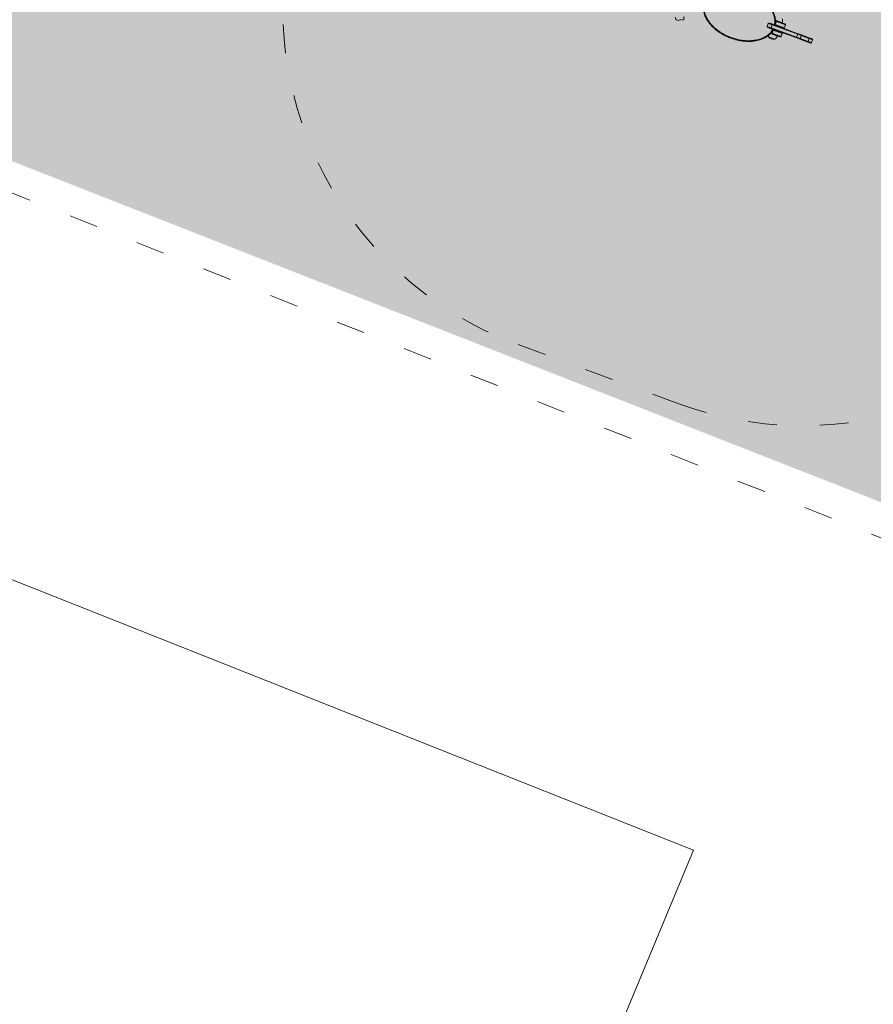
# Model space of a CAD drawing. Header units: inches. Extents: x -93 to 151, y -96 to 115.
# Tile 62 of 126: x -22.48 to -18.91, y 31.26 to 35.37. Entities that reach past the tile are written whole.
import ezdxf

# ---------------------------------------------------------------- set-up
doc = ezdxf.new("R2010")
doc.units = ezdxf.units.IN
doc.header["$MEASUREMENT"] = 0
doc.linetypes.add('ACAD_ISO03W100', pattern=[30, 12, -18])
for name, color, linetype, lineweight in [('1_mapa', 7, 'Continuous', 5), ('1_projektowane', 7, 'Continuous', 5), ('1_trawnik', 84, 'Continuous', 0), ('strefa', 7, 'ACAD_ISO03W100', 5), ('urzadzenie', 7, 'Continuous', 5)]:
    doc.layers.add(name, color=color, linetype=linetype, lineweight=lineweight)
picture_1 = doc.add_image_def('image1.jpg', size_in_pixel=(9921, 7015))

# ---------------------------------------------------------------- blocks, each defined once
blk = doc.blocks.new('jdhfhdhdf')
at = {"layer": 'strefa', "color": 0, "ltscale": 0.01}
blk.add_lwpolyline([(86.2749, 7.8083), (86.2749, 7.5853, 0.414214), (87.7749, 6.0853), (88.49, 6.0853, 0.414214), (89.99, 7.5853), (89.99, 7.8083, 0.414214), (88.49, 9.3083), (87.7749, 9.3083, 0.414214)], format="xyb", close=True, dxfattribs=at)
at = {"layer": 'urzadzenie', "linetype": 'Continuous'}
for p, q in [((88.3429, 7.7263), (88.3168, 7.7263)), ((88.3173, 7.7253), (88.3225, 7.7253)), ((88.3225, 7.7223), (88.3225, 7.7253)), ((88.3225, 7.7253), (88.3595, 7.7253)), ((88.3475, 7.7263), (88.3429, 7.7263)), ((88.3475, 7.7253), (88.3475, 7.7263)), ((88.3105, 7.7033), (88.293, 7.7033)), ((88.293, 7.7033), (88.293, 7.6903)), ((88.293, 7.6903), (88.3105, 7.6903)), ((88.296, 7.7063), (88.311, 7.7063)), ((88.311, 7.6873), (88.296, 7.6873)), ((88.305, 7.7068), (88.3195, 7.7068)), ((88.3195, 7.6868), (88.305, 7.6868)), ((88.4244, 7.7033), (88.3105, 7.7033)), ((88.3105, 7.7033), (88.3105, 7.6903)), ((88.3105, 7.6903), (88.4244, 7.6903)), ((88.311, 7.7063), (88.4214, 7.7063)), ((88.4214, 7.6873), (88.311, 7.6873)), ((88.3225, 7.7223), (88.3185, 7.7223)), ((88.322, 7.7093), (88.3225, 7.7093)), ((88.3225, 7.6843), (88.3221, 7.6843)), ((88.3225, 7.7223), (88.3225, 7.7093)), ((88.3625, 7.7223), (88.3225, 7.7223)), ((88.3225, 7.7063), (88.3225, 7.7093)), ((88.3225, 7.7093), (88.3625, 7.7093)), ((88.3225, 7.6873), (88.3225, 7.6843)), ((88.3225, 7.6713), (88.3225, 7.6843)), ((88.3625, 7.6843), (88.3225, 7.6843)), ((88.3625, 7.7093), (88.3625, 7.7223)), ((88.3625, 7.6713), (88.3625, 7.6843)), ((88.4214, 7.7063), (88.437, 7.7063)), ((88.437, 7.6873), (88.4214, 7.6873)), ((88.4244, 7.7033), (88.4244, 7.6903)), ((88.4397, 7.7033), (88.4244, 7.7033)), ((88.4244, 7.6903), (88.4397, 7.6903)), ((88.437, 7.7063), (88.4749, 7.7063)), ((88.4749, 7.6873), (88.437, 7.6873)), ((88.4397, 7.7033), (88.4397, 7.6903)), ((88.4758, 7.7033), (88.4397, 7.7033)), ((88.4397, 7.6903), (88.4758, 7.6903)), ((88.4749, 7.7063), (88.487, 7.7063)), ((88.487, 7.6873), (88.4749, 7.6873)), ((88.4758, 7.7033), (88.4758, 7.6903)), ((88.49, 7.7033), (88.4758, 7.7033)), ((88.4758, 7.6903), (88.49, 7.6903)), ((88.49, 7.6903), (88.49, 7.7033)), ((88.314, 7.6517), (88.341, 7.6517)), ((88.3168, 7.6673), (88.3475, 7.6673)), ((88.3225, 7.6683), (88.3173, 7.6683)), ((88.3185, 7.6713), (88.3225, 7.6713)), ((88.3225, 7.6713), (88.3225, 7.6683)), ((88.3225, 7.6713), (88.3625, 7.6713)), ((88.3595, 7.6683), (88.3225, 7.6683)), ((88.3475, 7.6673), (88.3475, 7.6683))]:
    blk.add_line(p, q, dxfattribs=at)
at = {"layer": 'urzadzenie', "linetype": 'Continuous', "flags": 128}
for points in [[(88.4758, 7.7033), (88.4758, 7.7039), (88.4758, 7.7045), (88.4757, 7.705), (88.4756, 7.7054), (88.4754, 7.7058), (88.4752, 7.7061), (88.4751, 7.7062), (88.4749, 7.7063)], [(88.4749, 7.6873), (88.4751, 7.6874), (88.4752, 7.6875), (88.4754, 7.6878), (88.4756, 7.6882), (88.4757, 7.6886), (88.4758, 7.6892), (88.4758, 7.6897), (88.4758, 7.6903)]]:
    blk.add_lwpolyline(points, dxfattribs=at)
at = {"layer": 'urzadzenie', "linetype": 'Continuous'}
for centre, radius, start, end in [((88.3255, 7.7263), 0.022, 0, 45.2397), ((88.3595, 7.7223), 0.003, 0, 90), ((88.296, 7.7033), 0.003, 90, 180), ((88.296, 7.6903), 0.003, 180, 270), ((88.305, 7.7018), 0.005, 90, 115.8419), ((88.305, 7.6918), 0.005, 244.1581, 270), ((88.3157, 7.704), 0.00518, 154.0406, 188.1149), ((88.3157, 7.6896), 0.00518, 171.8851, 205.9594), ((88.3595, 7.7093), 0.003, 270, 0), ((88.3595, 7.6843), 0.003, 0, 90), ((88.4214, 7.7033), 0.003, 0.0004, 90), ((88.4214, 7.6903), 0.003, 270, 359.9996), ((88.4368, 7.7035), 0.00286, 357.0382, 86.6955), ((88.4368, 7.6902), 0.00286, 273.3045, 2.9618), ((88.487, 7.7033), 0.003, 0, 90), ((88.487, 7.6903), 0.003, 270, 0), ((88.3295, 7.6673), 0.022, 211.5162, 225.2397), ((88.3275, 7.6707), 0.0233, 234.6647, 305.3353), ((88.3255, 7.6673), 0.022, 314.7603, 0), ((88.3595, 7.6713), 0.003, 270, 0), ((87.9482, 7.601), 0.00765, 270, 58.4746), ((87.9327, 7.6005), 0.0151, 208.1424, 268.6425), ((87.9319, 7.6005), 0.0151, 271.3575, 331.8576)]:
    blk.add_arc(centre, radius, start, end, dxfattribs=at)
for points, knots in [([(88.0125, 7.7068), (88.0127, 7.7083), (88.0133, 7.7117), (88.0146, 7.7169), (88.0165, 7.7226), (88.0188, 7.7281), (88.0219, 7.7342), (88.0258, 7.7405), (88.0307, 7.7471), (88.0362, 7.7534), (88.043, 7.76), (88.0511, 7.7667), (88.0607, 7.7734), (88.0709, 7.7793), (88.0813, 7.7844), (88.0918, 7.7887), (88.1022, 7.7922), (88.1147, 7.7958), (88.1294, 7.7988), (88.1442, 7.8008), (88.1569, 7.8016), (88.1697, 7.8019), (88.1848, 7.8014), (88.2001, 7.7996), (88.2135, 7.7972), (88.225, 7.7945), (88.2365, 7.7911), (88.2479, 7.7869), (88.2593, 7.7818), (88.2704, 7.7758), (88.2799, 7.7696), (88.288, 7.7634), (88.2948, 7.7575), (88.3011, 7.751), (88.3064, 7.7445), (88.3107, 7.7382), (88.3142, 7.7322), (88.3172, 7.7259), (88.3196, 7.7195), (88.3214, 7.7131), (88.3221, 7.7089), (88.3225, 7.7068)], [0, 0, 0, 0, 0.0112231, 0.0262577, 0.0412934, 0.0566888, 0.0720856, 0.0928576, 0.1136336, 0.1349942, 0.1563581, 0.185784, 0.2152175, 0.2454513, 0.2756899, 0.3036769, 0.3316899, 0.3596829, 0.402846, 0.446013, 0.4729793, 0.5000033, 0.5438665, 0.587728, 0.6177093, 0.6477122, 0.6776888, 0.7091571, 0.740622, 0.7727779, 0.8049266, 0.8275979, 0.8502662, 0.8734654, 0.8966594, 0.9141395, 0.9316175, 0.949552, 0.9674839, 0.9836818, 1, 1, 1, 1]), ([(88.3195, 7.7068), (88.3191, 7.7088), (88.3185, 7.7126), (88.3165, 7.7193), (88.3136, 7.7267), (88.3094, 7.7347), (88.3045, 7.7421), (88.2989, 7.7489), (88.2927, 7.7552), (88.2862, 7.7611), (88.2783, 7.7671), (88.2689, 7.7732), (88.2581, 7.779), (88.2469, 7.7841), (88.2349, 7.7885), (88.2221, 7.7922), (88.2087, 7.7952), (88.195, 7.7973), (88.1813, 7.7985), (88.1686, 7.7989), (88.157, 7.7986), (88.1457, 7.7979), (88.1335, 7.7964), (88.1205, 7.794), (88.1076, 7.7908), (88.095, 7.7867), (88.0833, 7.782), (88.0725, 7.7768), (88.0625, 7.771), (88.053, 7.7645), (88.0444, 7.7573), (88.0366, 7.7495), (88.0298, 7.7412), (88.0246, 7.733), (88.0207, 7.7252), (88.018, 7.718), (88.0164, 7.7118), (88.0157, 7.7081), (88.0155, 7.7068)], [0, 0, 0, 0, 0.015428, 0.030857, 0.054157, 0.07754, 0.100867, 0.123708, 0.146622, 0.169559, 0.19243, 0.224368, 0.256404, 0.288468, 0.320446, 0.356273, 0.392209, 0.428195, 0.464156, 0.500005, 0.527303, 0.554601, 0.588937, 0.623386, 0.657854, 0.692264, 0.726567, 0.756482, 0.786489, 0.816462, 0.846331, 0.874251, 0.902233, 0.930109, 0.950091, 0.970118, 0.990085, 1, 1, 1, 1]), ([(88.3225, 7.6868), (88.3223, 7.6854), (88.3217, 7.682), (88.3204, 7.6767), (88.3185, 7.671), (88.3162, 7.6655), (88.3131, 7.6595), (88.3092, 7.6531), (88.3043, 7.6465), (88.2988, 7.6402), (88.292, 7.6336), (88.2839, 7.6269), (88.2743, 7.6202), (88.2641, 7.6143), (88.2537, 7.6092), (88.2432, 7.6049), (88.2328, 7.6014), (88.2203, 7.5979), (88.2056, 7.5948), (88.1908, 7.5928), (88.1781, 7.592), (88.1653, 7.5917), (88.1502, 7.5922), (88.1349, 7.594), (88.1215, 7.5964), (88.11, 7.5991), (88.0985, 7.6025), (88.0871, 7.6067), (88.0757, 7.6118), (88.0646, 7.6178), (88.0551, 7.624), (88.047, 7.6302), (88.0402, 7.6361), (88.0339, 7.6426), (88.0286, 7.6491), (88.0243, 7.6554), (88.0208, 7.6614), (88.0178, 7.6677), (88.0154, 7.6741), (88.0136, 7.6805), (88.0129, 7.6847), (88.0125, 7.6868)], [0, 0, 0, 0, 0.011223, 0.026258, 0.041293, 0.056689, 0.072086, 0.092858, 0.113634, 0.134994, 0.156358, 0.185784, 0.215217, 0.245451, 0.27569, 0.303677, 0.33169, 0.359683, 0.402846, 0.446013, 0.472979, 0.500003, 0.543866, 0.587728, 0.617709, 0.647712, 0.677689, 0.709157, 0.740622, 0.772778, 0.804927, 0.827598, 0.850266, 0.873465, 0.896659, 0.91414, 0.931617, 0.949552, 0.967484, 0.983682, 1, 1, 1, 1]), ([(88.0155, 7.6868), (88.0159, 7.6849), (88.0165, 7.681), (88.0184, 7.6743), (88.0214, 7.6669), (88.0256, 7.659), (88.0305, 7.6516), (88.0361, 7.6447), (88.0422, 7.6384), (88.0488, 7.6325), (88.0567, 7.6265), (88.0661, 7.6204), (88.0769, 7.6146), (88.0881, 7.6096), (88.1001, 7.6051), (88.1129, 7.6014), (88.1263, 7.5984), (88.14, 7.5963), (88.1537, 7.5951), (88.1664, 7.5947), (88.178, 7.595), (88.1893, 7.5958), (88.2015, 7.5972), (88.2145, 7.5996), (88.2274, 7.6028), (88.2399, 7.6069), (88.2517, 7.6116), (88.2625, 7.6169), (88.2725, 7.6226), (88.282, 7.6292), (88.2906, 7.6363), (88.2984, 7.6441), (88.3052, 7.6524), (88.3104, 7.6606), (88.3143, 7.6684), (88.317, 7.6756), (88.3186, 7.6818), (88.3193, 7.6856), (88.3195, 7.6868)], [0, 0, 0, 0, 0.015428, 0.030857, 0.054157, 0.07754, 0.100867, 0.123708, 0.146622, 0.169559, 0.19243, 0.224369, 0.256404, 0.288468, 0.320446, 0.356273, 0.392209, 0.428195, 0.464156, 0.500005, 0.527303, 0.554601, 0.588937, 0.623386, 0.657854, 0.692264, 0.726567, 0.756482, 0.786489, 0.816462, 0.846332, 0.874251, 0.902233, 0.930109, 0.950091, 0.970118, 0.990085, 1, 1, 1, 1]), ([(88.3225, 7.7068), (88.3225, 7.7068), (88.3224, 7.7068), (88.3219, 7.7068), (88.3211, 7.7068), (88.3203, 7.7068), (88.3197, 7.7068), (88.3195, 7.7068)], [0, 0, 0, 0, 0.211968, 0.423905, 0.636753, 0.85163, 1, 1, 1, 1]), ([(88.3195, 7.6868), (88.3198, 7.6868), (88.3205, 7.6868), (88.3214, 7.6868), (88.3221, 7.6868), (88.3224, 7.6868), (88.3225, 7.6868), (88.3225, 7.6868)], [0, 0, 0, 0, 0.217554, 0.435149, 0.65158, 0.865844, 1, 1, 1, 1])]:
    blk.add_open_spline(points, degree=3, knots=knots, dxfattribs=at)

msp = doc.modelspace()

# ---------------------------------------------------------------- hatches: boundary and pattern name
at = {"layer": '1_trawnik'}
h = msp.add_hatch(dxfattribs=at)
h.set_pattern_fill('GRASS', color=256, scale=0.5)
h.paths.add_polyline_path([(-34.7935, 40.9898), (-29.2822, 38.2964), (-25.8682, 49.1163), (-31.7251, 50.8916), (-35.244, 41.1748)])
h.paths.add_polyline_path([(-16.1614, 46.2548), (-18.8496, 37.416), (-26.5718, 39.7883), (-29.31, 31.2721), (-25.8343, 29.4543), (-23.4102, 35.1312), (-17.2315, 32.7077), (-17.124, 32.6633), (-17.3909, 31.9261), (-11.6179, 29.8953), (-7.962, 43.991), (-11.0913, 44.8438), (-11.5145, 43.0161), (-10.0677, 42.6199), (-12.0483, 35.3862), (-17.8353, 36.9707), (-16.2508, 42.7577), (-13.3573, 41.9654), (-12.9612, 43.4122), (-11.5145, 43.0161), (-11.0913, 44.8438)])
h.paths.add_polyline_path([(-2.1532, 21.3265), (1.6432, 18.4), (-1.3289, 14.7642), (-6.1352, 16.8383)])

# ---------------------------------------------------------------- linework, layer by layer
at = {"layer": '1_projektowane', "color": 5}
msp.add_lwpolyline([(-22.6013, 33.0681), (-23.4361, 31.1678), (-21.8027, 30.4157), (-21.8986, 30.2075), (-20.5961, 29.6657), (-19.6651, 31.9036), (-22.6013, 33.0681)], dxfattribs=at)
at = {"layer": 'strefa', "color": 5, "ltscale": 0.01}
msp.add_lwpolyline([(-23.3928, 34.9956), (-25.4023, 30.4217), (-23.7926, 29.6805), (-23.9123, 29.4206), (-19.7872, 27.7046), (-17.6944, 32.7356)], close=True, dxfattribs=at)

# ---------------------------------------------------------------- block references
at = {"layer": '1_projektowane', "rotation": 339.8297661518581}
msp.add_blockref('jdhfhdhdf', (-104.8875, 58.5663), dxfattribs=at)

# ---------------------------------------------------------------- pictures from other files: only their frames are drawn
at = {"layer": '1_mapa'}
image = msp.add_image(picture_1, insert=(55.5372, -96.0192), size_in_units=(210.6508, 148.9483), rotation=90, dxfattribs=dict(at, fade=40))
image.dxf.flags = 7

doc.saveas('drawing.dxf')
